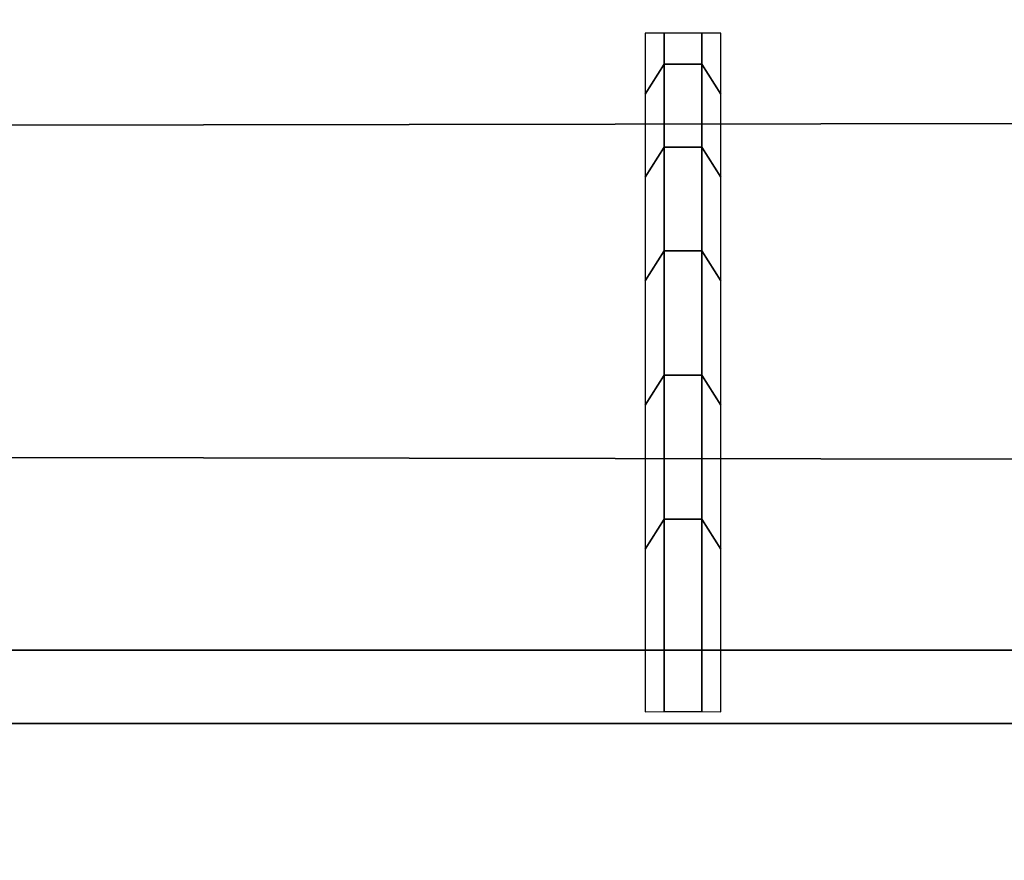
# Model space of a CAD drawing. Header units: inches. Extents: x 0 to 69, y -28.1 to 0.1.
# Tile 122 of 170: x 45.934 to 46.07, y -0.166 to -0.051. Entities that reach past the tile are written whole.
import ezdxf

# ---------------------------------------------------------------- set-up
doc = ezdxf.new("R2010")
doc.units = ezdxf.units.IN
doc.header["$LTSCALE"] = 0.03937
doc.header["$MEASUREMENT"] = 0
doc.layers.add('A-FURN-3-ST', color=151, linetype='Continuous')
doc.layers.add('A-FURN-3-STITCH', color=15, linetype='Continuous')

msp = doc.modelspace()

# ---------------------------------------------------------------- meshes
at = {"layer": 'A-FURN-3-ST'}
mesh = msp.add_polyface(dxfattribs=at)
corners = [(0.25, -1.1, 18), (68.75, -1.1, 18), (0.25, -0.81543, 17.96255), (68.75, -0.81543, 17.96255), (0.25, -0.55024, 17.85277), (68.75, -0.55024, 17.85277), (0.25, -0.32248, 17.67812), (68.75, -0.32248, 17.67812), (0.25, -0.14765, 17.45049), (68.75, -0.14765, 17.45049), (0.25, -0.03766, 17.18538), (68.75, -0.03766, 17.18538), (0.25, 0, 16.90085), (68.75, 0.00877, 5.50038), (0.25, 0.00877, 5.50038), (0.25, -0.02918, 5.30892), (68.75, -0.02918, 5.30892), (0.25, -0.13754, 5.14658), (68.75, -0.13754, 5.14658), (0.25, -0.2998, 5.0381), (68.75, -0.2998, 5.0381), (0.25, -0.49123, 5), (0.25, -27.51, 5), (0.125, -0.49123, 5.03349), (0.125, -27.51, 5.03349), (0.03349, -0.49123, 5.125), (0.03349, -0.14469, 5.35669), (0.125, -0.02472, 5.50036), (0.125, -0.06013, 5.32172), (0.125, -0.16123, 5.17026), (0.125, -0.31262, 5.06904), (0.03349, -0.125, 16.90075), (0.125, -0.03349, 16.90082), (0.125, -0.07001, 17.17669), (0.03349, -0.84777, 17.84181), (0.125, -1.1, 17.96651), (0.125, -0.8241, 17.9302), (0.03349, -0.41084, 17.58969), (0.125, -0.34616, 17.65442), (0.125, -0.17665, 17.43373), (0.03349, -0.25588, 17.38793), (0.03349, -0.15838, 17.15295), (0.125, -0.56698, 17.82376), (0.125, -26.91, 17.96651), (0.25, -26.91, 18)]
mesh.append_faces([[corners[k] for k in face] for face in [(0, 1, 2), (2, 3, 4), (4, 5, 6), (6, 7, 8), (8, 9, 10), (10, 11, 12), (12, 13, 14), (14, 13, 15), (15, 16, 17), (17, 18, 19), (19, 20, 21), (21, 22, 23), (23, 24, 25), (26, 27, 28), (28, 27, 14), (28, 14, 15), (28, 15, 29), (29, 15, 17), (29, 17, 30), (30, 17, 19), (30, 19, 23), (23, 19, 21), (23, 25, 30), (27, 31, 32), (27, 32, 14), (14, 32, 12), (31, 33, 32), (32, 33, 10), (32, 10, 12), (34, 35, 36), (37, 38, 39, 40), (40, 39, 33, 41), (35, 0, 36), (36, 0, 2), (36, 2, 42), (42, 2, 4), (42, 4, 38), (38, 4, 6), (38, 6, 39), (39, 6, 8), (39, 8, 33), (33, 8, 10), (35, 43, 0), (44, 1, 0)]])
mesh = msp.add_polyface(dxfattribs=at)
corners = [(68.875, -0.49123, 5.03349), (68.875, -27.51, 5.03349), (68.75, -0.49123, 5), (68.75, 0.00877, 5.50038), (68.875, -0.02472, 5.50036), (68.75, -0.02918, 5.30892), (68.875, -0.06013, 5.32172), (68.75, -0.13754, 5.14658), (68.875, -0.16123, 5.17026), (68.75, -0.2998, 5.0381), (68.875, -0.31262, 5.06904), (68.96651, -0.34766, 5.15357), (68.96651, -0.11623, 5.50029), (68.96651, -0.14469, 5.35669), (68.96651, -0.22596, 5.23494), (68.75, 0, 16.90085), (68.875, -0.03349, 16.90082), (68.75, -1.1, 18), (68.875, -1.1, 17.96651), (68.75, -0.81543, 17.96255), (68.875, -0.8241, 17.9302), (68.75, -0.55024, 17.85277), (68.875, -0.56698, 17.82376), (68.75, -0.32248, 17.67812), (68.875, -0.34616, 17.65442), (68.75, -0.14765, 17.45049), (68.875, -0.17665, 17.43373), (68.75, -0.03766, 17.18538), (68.875, -0.07001, 17.17669), (68.96651, -0.15838, 17.15295), (68.96651, -1.1, 17.875), (68.75, -26.91, 18), (68.875, -26.91, 17.96651), (0.25, -0.81543, 17.96255), (0.25, -0.55024, 17.85277), (0.25, -0.32248, 17.67812), (0.25, -0.14765, 17.45049), (0.25, -0.03766, 17.18538), (0.25, 0, 16.90085), (0.25, -0.02918, 5.30892), (0.25, -0.13754, 5.14658), (0.25, -0.2998, 5.0381), (0.25, -0.49123, 5), (68.75, -27.51, 5)]
mesh.append_faces([[corners[k] for k in face] for face in [(0, 1, 2), (3, 4, 5), (5, 4, 6), (5, 6, 7), (7, 6, 8), (7, 8, 9), (9, 8, 10), (9, 10, 2), (2, 10, 0), (0, 10, 11), (12, 6, 4), (8, 6, 13, 14), (3, 15, 4), (4, 15, 16), (4, 16, 12), (17, 18, 19), (19, 18, 20), (19, 20, 21), (21, 20, 22), (21, 22, 23), (23, 22, 24), (23, 24, 25), (25, 24, 26), (25, 26, 27), (27, 26, 28), (27, 28, 15), (15, 28, 16), (16, 28, 29), (18, 30, 20), (17, 31, 18), (18, 32, 30), (33, 17, 19), (34, 19, 21), (35, 21, 23), (36, 23, 25), (37, 25, 27), (38, 27, 15), (15, 3, 38), (39, 3, 5), (40, 5, 7), (41, 7, 9), (42, 9, 2), (2, 43, 42)]])
at = {"layer": 'A-FURN-3-STITCH'}
mesh = msp.add_polymesh((7, 4), dxfattribs=at)
for k, corner in enumerate([(46.0308, -0.05259, 17.23487), (46.02819, -0.05262, 17.23486), (46.02299, -0.05262, 17.23486), (46.02038, -0.05259, 17.23487), (46.0308, -0.06102, 17.27306), (46.02819, -0.05689, 17.27487), (46.02299, -0.05689, 17.27487), (46.02038, -0.06102, 17.27306), (46.0308, -0.07242, 17.31046), (46.02819, -0.06829, 17.31227), (46.02299, -0.06829, 17.31227), (46.02038, -0.07242, 17.31046), (46.0308, -0.08672, 17.34685), (46.02819, -0.08259, 17.34867), (46.02299, -0.08259, 17.34867), (46.02038, -0.08672, 17.34685), (46.0308, -0.10382, 17.38202), (46.02819, -0.09969, 17.38383), (46.02299, -0.09969, 17.38383), (46.02038, -0.10382, 17.38202), (46.0308, -0.12364, 17.41573), (46.02819, -0.11951, 17.41754), (46.02299, -0.11951, 17.41754), (46.02038, -0.12364, 17.41573), (46.0308, -0.14603, 17.44778), (46.02819, -0.14598, 17.4478), (46.02299, -0.14598, 17.4478), (46.02038, -0.14603, 17.44778)]):
    mesh.set_mesh_vertex(divmod(k, 4), corner)

doc.saveas('drawing.dxf')
